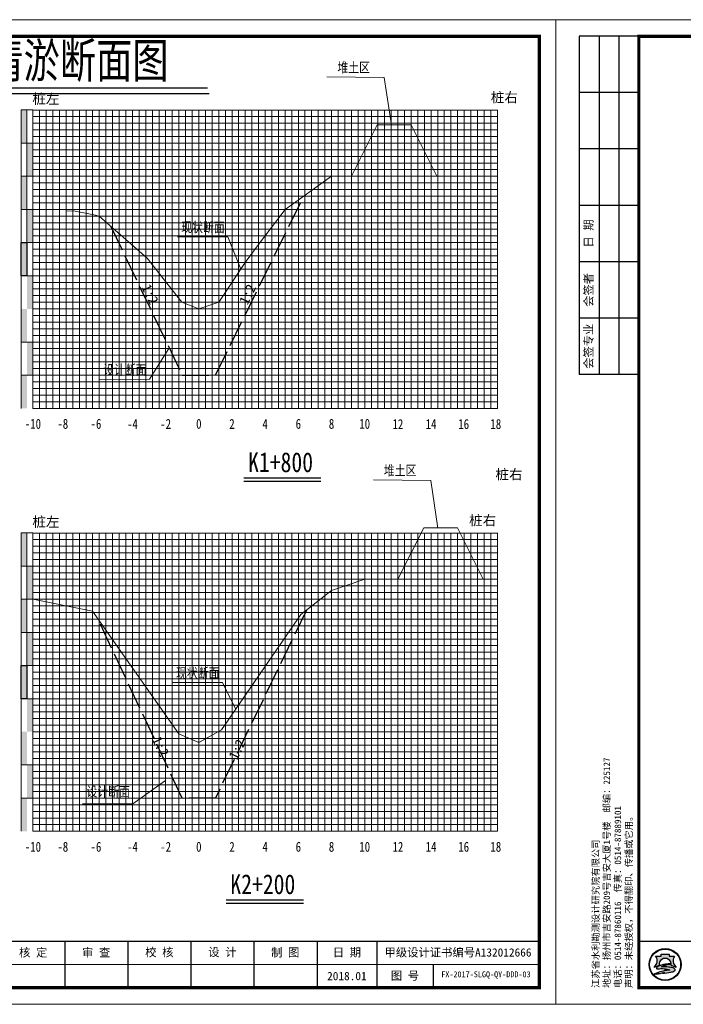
# Model space of a CAD drawing. Header units: millimetres. Extents: x -1851 to 142262423, y -629789 to 22327943.
# Tile 51 of 69: x 36659 to 36859, y 5522 to 5819. Entities that reach past the tile are written whole.
import ezdxf
from ezdxf.enums import TextEntityAlignment as Align

# ---------------------------------------------------------------- set-up
doc = ezdxf.new("R2010")
doc.units = ezdxf.units.MM
doc.linetypes.add('4415', pattern=[5, 4, -1])
for name, color, linetype, lineweight in [('0.13文字', 3, 'Continuous', 13), ('2', 61, 'Continuous', 30), ('3', 8, 'Continuous', 5), ('dmx', 7, 'Continuous', 15)]:
    doc.layers.add(name, color=color, linetype=linetype, lineweight=lineweight)
doc.layers.add('DIMTEX', color=7, linetype='Continuous')
doc.layers.add('断面', color=7, linetype='Continuous')
doc.styles.add('LYJFS', font='times.ttf', dxfattribs={"width": 0.7})
doc.styles.add('STYLE2', font='txt', dxfattribs={"width": 0.8})
doc.styles.add('仿宋', font='FangSong_GB2312.ttf')
doc.styles.add('仿宋体', font='FangSong_GB2312.ttf', dxfattribs={"width": 0.8})
doc.styles.add('宋体', font='txt', dxfattribs={"height": 3.5})
doc.styles.add('等线体', font='simhei.ttf')

# ---------------------------------------------------------------- blocks, each defined once
blk = doc.blocks.new('tk')
h = blk.add_hatch(color=152)
h.dxf.hatch_style = 1
h.paths.add_polyline_path([(6876.364125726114, 854.2295714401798, 1), (6866.686434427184, 854.2295714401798, 1)])
h.paths.add_polyline_path([(6876.201261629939, 854.2295714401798, 1), (6866.84929852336, 854.2295714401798, 1)], flags=16)
h = blk.add_hatch(color=152)
h.dxf.hatch_style = 1
edge = h.paths.add_edge_path()
edge.add_arc((6873.407199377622, 851.8047045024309), 1.461698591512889, 43.31770961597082, 70.37003522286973)
edge.add_arc((6872.0275850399, 847.9366998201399), 5.568375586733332, 70.37003522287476, 84.52854590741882)
edge.add_arc((6871.440752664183, 841.8102204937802), 11.72289597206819, 84.5285459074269, 95.17746754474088)
edge.add_arc((6871.582339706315, 852.1014277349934), 1.831337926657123, 111.7965680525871, 130.9174013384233, ccw=False)
edge.add_arc((6873.47809212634, 847.3608850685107), 6.936886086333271, 98.84274785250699, 111.79656805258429, ccw=False)
edge.add_arc((6874.544451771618, 840.506451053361), 13.873772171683, 95.21036804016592, 98.84274785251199, ccw=False)
edge.add_ellipse((6871.525280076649, 854.5219636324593), major_axis=(-1.773815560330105, 0), ratio=0.8776980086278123, start_angle=172.6538623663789, end_angle=176.9129867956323)
edge.add_arc((6873.117644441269, 844.1909795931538), 10.24870363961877, 88.99992913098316, 98.52267106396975)
edge.add_arc((6872.724314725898, 846.8157053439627), 7.594670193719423, 98.5226710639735, 116.8491039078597)
edge.add_arc((6869.849912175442, 852.4939579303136), 1.230336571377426, 116.8491039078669, 139.2900683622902)
edge.add_arc((6869.065436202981, 853.1689503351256), 0.1954369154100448, 139.2900683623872, 263.050638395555)
edge.add_arc((6869.248585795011, 854.6715617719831), 1.70916902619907, 263.0506383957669, 272.136251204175)
edge.add_arc((6870.416233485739, 823.3689317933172), 29.61523112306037, 88.46268833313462, 92.13625120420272, ccw=False)
edge.add_arc((6871.07395213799, 847.876297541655), 5.099041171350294, 68.07113774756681, 88.46268833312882, ccw=False)
edge.add_arc((6875.183614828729, 831.3122526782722), 21.4080615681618, 95.91294384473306, 98.79521578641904)
edge.add_arc((6873.816328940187, 840.1492628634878), 12.46590188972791, 98.79521578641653, 117.8496747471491)
edge.add_arc((6932.315236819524, 613.7362839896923), 245.9934265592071, 104.7703900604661, 105.15790668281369, ccw=False)
edge.add_line((6869.600177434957, 851.6009245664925), (6868.796656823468, 851.2750728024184))
edge.add_arc((6890.157828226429, 754.105500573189), 99.48982566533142, 100.90627282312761, 102.39834375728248, ccw=False)
edge.add_line((6871.334059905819, 851.7983414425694), (6870.72346251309, 851.6097564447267))
edge.add_arc((6868.414090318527, 880.2016823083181), 28.68503833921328, 274.6177604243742, 279.6944367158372)
edge.add_arc((6872.474319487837, 856.4344682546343), 4.573507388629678, 279.694436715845, 287.6119267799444)
edge.add_arc((6873.358587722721, 853.648913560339), 1.650966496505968, 287.6119267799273, 311.5140981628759)
edge.add_arc((6874.270477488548, 852.6187205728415), 0.2751610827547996, 311.5140981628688, 403.3177096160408)
edge = h.paths.add_edge_path()
edge.add_arc((6875.946394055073, 855.3665725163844), 2.066422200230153, 138.9741968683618, 204.1180883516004, ccw=False)
edge.add_line((6874.387456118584, 856.7229696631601), (6872.690352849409, 856.7229696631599))
edge.add_line((6872.69035284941, 856.7229696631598), (6872.69035284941, 857.3096342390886))
edge.add_line((6872.69035284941, 857.3096342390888), (6870.360207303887, 857.3096342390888))
edge.add_line((6870.360207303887, 857.3096342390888), (6870.360207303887, 856.7229696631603))
edge.add_line((6870.360207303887, 856.7229696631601), (6868.663104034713, 856.7229696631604))
edge.add_arc((6867.104166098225, 855.3665725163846), 2.066422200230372, -24.118088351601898, 41.0258031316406, ccw=False)
edge.add_arc((6865.567634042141, 856.05447875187), 3.749914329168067, 314.34412131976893, 335.8819116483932, ccw=False)
edge.add_arc((6867.522236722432, 856.4070458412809), 3.106664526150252, 282.3877277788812, 290.1465811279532)
edge.add_arc((6864.457993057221, 864.7594382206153), 12.00340818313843, 290.1465811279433, 296.6495194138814)
edge.add_ellipse((6871.525280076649, 854.5219636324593), major_axis=(-1.773815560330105, 0), ratio=0.8776980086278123, start_angle=176.9129867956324, end_angle=378.37473811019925, ccw=False)
edge.add_ellipse((6871.525280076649, 854.5219636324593), major_axis=(-1.773815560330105, 0), ratio=0.8776980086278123, start_angle=172.653862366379, end_angle=176.9129867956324, ccw=False)
edge.add_ellipse((6871.525280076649, 854.5219636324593), major_axis=(-1.773815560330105, 0), ratio=0.8776980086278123, start_angle=161.6252618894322, end_angle=172.653862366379, ccw=False)
edge.add_arc((6878.592567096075, 864.759438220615), 12.00340818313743, 243.3504805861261, 249.853418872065)
edge.add_arc((6875.528323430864, 856.4070458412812), 3.106664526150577, 249.8534188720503, 257.61227222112)
edge.add_arc((6877.482926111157, 856.05447875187), 3.74991432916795, 204.1180883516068, 225.6558786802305, ccw=False)
at = {"lineweight": 0}
for p, q in [((6838.597780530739, 842.2295714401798), (6838.597780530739, 1139.229571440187)), ((6838.597780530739, 1139.229571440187), (7258.597780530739, 1139.229571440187)), ((7258.597780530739, 1139.229571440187), (7258.597780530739, 842.2295714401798)), ((7253.597780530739, 854.2295714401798), (7046.597780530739, 854.2295714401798)), ((7258.597780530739, 842.2295714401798), (6838.597780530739, 842.2295714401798))]:
    blk.add_line(p, q, dxfattribs=at)
for p, q in [((6863.597780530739, 1134.229571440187), (6845.597780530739, 1134.229571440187)), ((6845.597780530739, 1134.229571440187), (6845.597780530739, 1032.229571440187)), ((6851.597780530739, 1134.229571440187), (6851.597780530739, 1032.229571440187)), ((6857.597780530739, 1134.229571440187), (6857.597780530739, 1032.229571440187)), ((6863.597780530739, 1117.229571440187), (6845.597780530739, 1117.229571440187)), ((6863.597780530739, 1100.229571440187), (6845.597780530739, 1100.229571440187)), ((6863.597780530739, 1083.229571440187), (6845.597780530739, 1083.229571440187)), ((6863.597780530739, 1066.229571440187), (6845.597780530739, 1066.229571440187)), ((6863.597780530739, 1049.229571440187), (6845.597780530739, 1049.229571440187)), ((6863.597780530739, 1032.229571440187), (6845.597780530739, 1032.229571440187)), ((7110.597780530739, 861.2295714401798), (7110.597780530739, 847.2295714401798)), ((7129.597780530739, 861.2295714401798), (7129.597780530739, 847.2295714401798)), ((7148.597780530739, 861.2295714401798), (7148.597780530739, 847.2295714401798)), ((7167.597780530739, 861.2295714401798), (7167.597780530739, 847.2295714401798)), ((7186.597780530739, 861.2295714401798), (7186.597780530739, 847.2295714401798)), ((7204.597780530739, 861.2295714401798), (7204.597780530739, 847.2295714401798)), ((7221.597780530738, 854.2295714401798), (7221.597780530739, 847.2295714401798))]:
    blk.add_line(p, q)
at = {"lineweight": 0, "const_width": 1}
blk.add_lwpolyline([(6863.597780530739, 1134.229571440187), (7253.597780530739, 1134.229571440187), (7253.597780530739, 847.2295714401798), (6863.597780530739, 847.2295714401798)], close=True, dxfattribs=at)
at = {"lineweight": 0, "const_width": 0.4}
blk.add_lwpolyline([(7253.597780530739, 861.2295714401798), (6863.597780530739, 861.2295714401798)], dxfattribs=at)
at = {"color": 152}
for points in [[(6869.8419023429, 854.0311891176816, -0.02838203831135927), (6868.592243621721, 853.4904639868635, -0.03386732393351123), (6868.188697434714, 853.3727099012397, 0.09425397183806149), (6868.990200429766, 854.5221939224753, 0.2921547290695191), (6868.663104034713, 856.7229696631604), (6870.360207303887, 856.7229696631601), (6870.360207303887, 857.3096342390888), (6872.69035284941, 857.3096342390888), (6872.69035284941, 856.7229696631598), (6874.387456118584, 856.7229696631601, 0.29215472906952), (6874.06035972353, 854.5221939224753, 0.09425397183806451), (6874.861862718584, 853.3727099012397, -0.03386732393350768), (6874.458316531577, 853.4904639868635, -0.02838203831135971), (6873.208657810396, 854.0311891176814)], [(6873.296521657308, 854.4381220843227, 0.04157472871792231), (6871.598778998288, 854.3265098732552, 0.08013502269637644), (6869.294240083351, 853.5916630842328, 0.09823132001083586), (6868.917290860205, 853.2964201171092, 0.599439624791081), (6869.041789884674, 852.9749492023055, 0.03966424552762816), (6869.312296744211, 852.9635806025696, -0.01603031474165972), (6871.210748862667, 852.9735033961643, -0.08921046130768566), (6872.978215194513, 852.6064141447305, 0.01257694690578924), (6871.910251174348, 852.4685801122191, 0.08333285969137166), (6867.992840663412, 851.171317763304, -0.001690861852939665), (6869.600177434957, 851.6009245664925), (6868.796656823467, 851.275072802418, -0.006510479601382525), (6871.334059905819, 851.7983414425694), (6870.72346251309, 851.6097564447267, 0.02215480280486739), (6873.244469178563, 851.9262713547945, 0.03456031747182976), (6873.858117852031, 852.0753316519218, 0.1046726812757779), (6874.452855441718, 852.4126819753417, 0.4234638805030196), (6874.470673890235, 852.8074929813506, 0.1185893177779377), (6873.898248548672, 853.1814519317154, 0.06185687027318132), (6872.558528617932, 853.479704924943, 0.04649815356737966), (6870.382867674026, 853.4852866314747, -0.08362449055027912), (6870.902341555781, 853.8018397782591, -0.05658197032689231), (6872.411732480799, 854.2153190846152, -0.01585057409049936), (6873.284535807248, 854.3228965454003)]]:
    blk.add_lwpolyline(points, format="xyb", dxfattribs=at)
for radius in [4.838845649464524, 4.675981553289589]:
    blk.add_circle((6871.525280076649, 854.2295714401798), radius, dxfattribs=at)
blk.add_arc((6873.478092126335, 847.3608850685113), 6.936886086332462, 98.84274785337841, 111.7965680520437, dxfattribs=at)
for start_param, end_param in [(2.820892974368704, 6.603884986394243), (3.013378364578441, 3.087714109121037)]:
    blk.add_ellipse((6871.525280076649, 854.5219636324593), major_axis=(-1.773815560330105, 0), ratio=0.8776980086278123, start_param=start_param, end_param=end_param, dxfattribs=at)
at = {"style": '仿宋'}
blk.add_text('2018.01', height=2.5, dxfattribs=at).set_placement((7195.597780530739, 850.7295714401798), align=Align.MIDDLE)
at = {"rotation": 90}
for s, insert, char_height, attachment_point, style in [('日 期', (6848.597780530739, 1074.729571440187), 2.5, 5, '宋体'), ('会签者', (6848.597780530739, 1057.729571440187), 2.5, 5, '宋体'), ('会签专业', (6848.597780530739, 1040.729571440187), 2.5, 5, '宋体'), ('江苏省水利勘测设计研究院有限公司\\P地址：扬州市吉安路209号吉安大厦1号楼  邮编：225127\\P电话：0514-87860116  传真：0514-87889101\\P声明：未经授权，不得翻印、传播或它用。', (6861.892912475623, 847.1478961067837), 2, 7, '仿宋')]:
    blk.add_mtext(s, dxfattribs=dict(at, insert=insert, char_height=char_height, attachment_point=attachment_point, style=style))
at = {"char_height": 2.5, "attachment_point": 5, "style": '宋体'}
for s, insert in [('核 定', (7101.035280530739, 857.701793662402)), ('审 查', (7120.028336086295, 857.702857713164)), ('校 核', (7139.063058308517, 857.7728530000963)), ('设 计', (7158.070002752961, 857.8229020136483)), ('制 图', (7177.014447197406, 857.7074956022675)), ('日 期', (7195.597780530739, 857.7295714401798)), ('甲级设计证书编号A132012666', (7229.097780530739, 857.7295714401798)), ('图 号', (7213.097780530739, 850.7295714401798))]:
    blk.add_mtext(s, dxfattribs=dict(at, insert=insert))

msp = doc.modelspace()

# ---------------------------------------------------------------- hatches: boundary and pattern name
at = {"linetype": 'Continuous'}
for points in [[(36659.65106367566, 5791.796308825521), (36661.4510636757, 5791.796308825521), (36661.4510636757, 5781.796308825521), (36659.65106367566, 5781.796308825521)], [(36661.4510636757, 5781.796308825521), (36663.25106367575, 5781.796308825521), (36663.25106367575, 5771.796308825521), (36661.4510636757, 5771.796308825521)], [(36659.65106367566, 5771.796308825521), (36661.4510636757, 5771.796308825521), (36661.4510636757, 5761.796308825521), (36659.65106367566, 5761.796308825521)], [(36661.4510636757, 5761.796308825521), (36663.25106367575, 5761.796308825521), (36663.25106367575, 5751.796308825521), (36661.4510636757, 5751.796308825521)], [(36659.65106367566, 5751.796308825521), (36661.4510636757, 5751.796308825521), (36661.4510636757, 5741.796308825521), (36659.65106367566, 5741.796308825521)], [(36661.4510636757, 5741.796308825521), (36663.25106367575, 5741.796308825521), (36663.25106367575, 5731.796308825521), (36661.4510636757, 5731.796308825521)], [(36659.65106367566, 5731.796308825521), (36661.4510636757, 5731.796308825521), (36661.4510636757, 5721.796308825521), (36659.65106367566, 5721.796308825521)], [(36661.45742443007, 5721.821033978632), (36663.25742443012, 5721.821033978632), (36663.25742443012, 5711.821033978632), (36661.45742443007, 5711.821033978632)], [(36659.65106367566, 5711.792244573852), (36661.4510636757, 5711.792244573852), (36661.4510636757, 5701.792244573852), (36659.65106367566, 5701.792244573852)], [(36659.65106367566, 5664.216308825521), (36661.4510636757, 5664.216308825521), (36661.4510636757, 5654.216308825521), (36659.65106367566, 5654.216308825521)], [(36661.4510636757, 5654.216308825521), (36663.25106367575, 5654.216308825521), (36663.25106367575, 5644.216308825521), (36661.4510636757, 5644.216308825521)], [(36659.65106367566, 5644.216308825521), (36661.4510636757, 5644.216308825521), (36661.4510636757, 5634.216308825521), (36659.65106367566, 5634.216308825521)], [(36661.4510636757, 5634.216308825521), (36663.25106367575, 5634.216308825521), (36663.25106367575, 5624.216308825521), (36661.4510636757, 5624.216308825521)], [(36659.65106367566, 5624.216308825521), (36661.4510636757, 5624.216308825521), (36661.4510636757, 5614.216308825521), (36659.65106367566, 5614.216308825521)], [(36661.4510636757, 5614.216308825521), (36663.25106367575, 5614.216308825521), (36663.25106367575, 5604.216308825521), (36661.4510636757, 5604.216308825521)], [(36659.65106367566, 5604.216308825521), (36661.4510636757, 5604.216308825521), (36661.4510636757, 5594.216308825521), (36659.65106367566, 5594.216308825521)], [(36661.45742443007, 5594.241033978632), (36663.25742443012, 5594.241033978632), (36663.25742443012, 5584.241033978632), (36661.45742443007, 5584.241033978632)], [(36659.65106367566, 5584.212244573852), (36661.4510636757, 5584.212244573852), (36661.4510636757, 5574.212244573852), (36659.65106367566, 5574.212244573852)]]:
    msp.add_hatch(color=7, dxfattribs=at).paths.add_polyline_path(points)

# ---------------------------------------------------------------- linework, layer by layer
at = {"color": 7, "linetype": 'Continuous', "lineweight": 20, "flags": 128}
for points in [[(36771.34267790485, 5787.197935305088), (36769.13593812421, 5801.611140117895), (36751.86441279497, 5801.783947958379)], [(36785.34267790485, 5665.617935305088), (36783.13593812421, 5680.031140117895), (36765.86441279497, 5680.203947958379)]]:
    msp.add_lwpolyline(points, dxfattribs=at)
at = {"color": 1, "linetype": '4415', "lineweight": 30, "ltscale": 2}
for points in [[(36686.6649686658, 5756.809966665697), (36708.25106367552, 5711.796308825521), (36718.25106367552, 5711.796308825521), (36744.85106367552, 5765.796308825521)], [(36745.65681157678, 5640.917856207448), (36718.25106367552, 5584.216308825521), (36708.25106367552, 5584.216308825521), (36682.71799352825, 5638.526603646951)]]:
    msp.add_lwpolyline(points, dxfattribs=at)
at = {"linetype": 'Continuous', "lineweight": 20, "flags": 128}
for points in [[(36725.90410488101, 5743.775870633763), (36721.96360942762, 5753.571339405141), (36706.8122197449, 5753.545027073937)], [(36704.25106367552, 5719.796308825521), (36698.41021595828, 5710.561159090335), (36683.25882627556, 5710.534846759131)], [(36724.38591225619, 5610.997661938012), (36720.38663429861, 5619.121452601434), (36705.23524461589, 5619.09514027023)], [(36703.25106367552, 5589.578181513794), (36693.32060112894, 5582.51834637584), (36678.16921144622, 5582.492034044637)]]:
    msp.add_lwpolyline(points, dxfattribs=at)
at = {"linetype": 'Continuous', "flags": 128}
for points in [[(36659.65106367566, 5751.796308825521), (36661.4510636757, 5751.796308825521), (36661.4510636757, 5741.796308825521), (36659.65106367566, 5741.796308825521)], [(36659.65106367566, 5624.216308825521), (36661.4510636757, 5624.216308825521), (36661.4510636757, 5614.216308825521), (36659.65106367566, 5614.216308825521)]]:
    msp.add_lwpolyline(points, close=True, dxfattribs=at)
at = {"layer": '2', "color": 7, "lineweight": 15}
for points in [[(36663.25106367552, 5791.730208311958), (36803.25106367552, 5791.730208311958)], [(36673.25106367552, 5791.796308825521), (36673.25106367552, 5701.796308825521)], [(36683.25106367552, 5791.796308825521), (36683.25106367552, 5701.796308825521)], [(36693.25106367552, 5791.796308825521), (36693.25106367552, 5701.796308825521)], [(36703.25106367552, 5791.796308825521), (36703.25106367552, 5701.796308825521)], [(36723.25106367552, 5791.796308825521), (36723.25106367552, 5701.796308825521)], [(36733.25106367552, 5791.796308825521), (36733.25106367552, 5701.796308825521)], [(36743.25106367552, 5791.796308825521), (36743.25106367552, 5701.796308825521)], [(36753.25106367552, 5791.796308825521), (36753.25106367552, 5701.796308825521)], [(36763.25106367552, 5791.796308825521), (36763.25106367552, 5701.796308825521)], [(36773.25106367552, 5791.796308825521), (36773.25106367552, 5701.796308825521)], [(36783.25106367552, 5791.796308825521), (36783.25106367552, 5701.796308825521)], [(36793.25106367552, 5791.796308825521), (36793.25106367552, 5701.796308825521)], [(36803.25106367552, 5791.796308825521), (36803.25106367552, 5701.796308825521)], [(36663.25106367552, 5781.796308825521), (36763.25106367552, 5781.796308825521)], [(36763.25106367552, 5781.796308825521), (36803.25106367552, 5781.796308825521)], [(36663.25106367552, 5771.796308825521), (36763.25106367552, 5771.796308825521)], [(36763.25106367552, 5771.796308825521), (36803.25106367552, 5771.796308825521)], [(36663.25106367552, 5761.796308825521), (36763.25106367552, 5761.796308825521)], [(36763.25106367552, 5761.796308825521), (36803.25106367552, 5761.796308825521)], [(36663.25106367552, 5751.796308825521), (36763.25106367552, 5751.796308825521)], [(36763.25106367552, 5751.796308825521), (36803.25106367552, 5751.796308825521)], [(36763.25106367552, 5741.796308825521), (36803.25106367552, 5741.796308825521)], [(36663.25106367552, 5731.796308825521), (36763.25106367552, 5731.796308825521)], [(36763.25106367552, 5731.796308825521), (36803.25106367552, 5731.796308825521)], [(36763.25106367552, 5721.796308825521), (36803.25106367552, 5721.796308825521)], [(36763.25106367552, 5711.796308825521), (36803.25106367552, 5711.796308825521)], [(36663.25106367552, 5701.796308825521), (36763.25106367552, 5701.796308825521)], [(36763.25106367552, 5701.796308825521), (36803.25106367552, 5701.796308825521)], [(36663.25106367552, 5664.150208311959), (36803.25106367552, 5664.150208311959)], [(36673.25106367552, 5664.216308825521), (36673.25106367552, 5574.216308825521)], [(36683.25106367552, 5664.216308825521), (36683.25106367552, 5574.216308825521)], [(36693.25106367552, 5664.216308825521), (36693.25106367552, 5574.216308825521)], [(36703.25106367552, 5664.216308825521), (36703.25106367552, 5574.216308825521)], [(36723.25106367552, 5664.216308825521), (36723.25106367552, 5574.216308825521)], [(36733.25106367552, 5664.216308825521), (36733.25106367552, 5574.216308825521)], [(36743.25106367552, 5664.216308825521), (36743.25106367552, 5574.216308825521)], [(36753.25106367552, 5664.216308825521), (36753.25106367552, 5574.216308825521)], [(36763.25106367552, 5664.216308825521), (36763.25106367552, 5574.216308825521)], [(36773.25106367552, 5664.216308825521), (36773.25106367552, 5574.216308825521)], [(36783.25106367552, 5664.216308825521), (36783.25106367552, 5574.216308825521)], [(36793.25106367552, 5664.216308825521), (36793.25106367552, 5574.216308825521)], [(36803.25106367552, 5664.216308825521), (36803.25106367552, 5574.216308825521)], [(36663.25106367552, 5654.216308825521), (36803.25106367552, 5654.216308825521)], [(36663.25106367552, 5644.216308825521), (36803.25106367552, 5644.216308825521)], [(36663.25106367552, 5634.216308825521), (36803.25106367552, 5634.216308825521)], [(36663.25106367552, 5624.216308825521), (36803.25106367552, 5624.216308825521)], [(36663.25106367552, 5604.216308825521), (36803.25106367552, 5604.216308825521)], [(36663.25106367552, 5574.216308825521), (36803.25106367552, 5574.216308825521)]]:
    msp.add_lwpolyline(points, dxfattribs=at)
at = {"layer": '2', "color": 3, "lineweight": 15}
for points in [[(36713.25106367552, 5791.796308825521), (36713.25106367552, 5701.796308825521)], [(36713.25106367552, 5664.216308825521), (36713.25106367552, 5574.216308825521)]]:
    msp.add_lwpolyline(points, dxfattribs=at)
at = {"layer": '2', "color": 7, "lineweight": 15, "flags": 128}
for points in [[(36663.25106367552, 5741.796308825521), (36763.25106367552, 5741.796308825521)], [(36663.25106367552, 5614.216308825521), (36803.25106367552, 5614.216308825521)]]:
    msp.add_lwpolyline(points, dxfattribs=at)
at = {"layer": '2', "color": 0, "lineweight": 15}
for points in [[(36663.25106367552, 5721.796308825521), (36763.25106367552, 5721.796308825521)], [(36663.25106367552, 5711.796308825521), (36763.25106367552, 5711.796308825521)], [(36663.25106367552, 5594.216308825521), (36803.25106367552, 5594.216308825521)], [(36663.25106367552, 5584.216308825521), (36803.25106367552, 5584.216308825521)]]:
    msp.add_lwpolyline(points, dxfattribs=at)
at = {"layer": '3', "lineweight": 5}
for points in [[(36665.25106367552, 5791.796308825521), (36665.25106367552, 5701.796308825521)], [(36667.25106367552, 5791.796308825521), (36667.25106367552, 5701.796308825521)], [(36669.25106367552, 5791.796308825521), (36669.25106367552, 5701.796308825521)], [(36671.25106367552, 5791.796308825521), (36671.25106367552, 5701.796308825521)], [(36675.25106367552, 5791.796308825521), (36675.25106367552, 5701.796308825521)], [(36677.25106367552, 5791.796308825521), (36677.25106367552, 5701.796308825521)], [(36679.25106367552, 5791.796308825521), (36679.25106367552, 5701.796308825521)], [(36681.25106367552, 5791.796308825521), (36681.25106367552, 5701.796308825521)], [(36685.25106367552, 5791.796308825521), (36685.25106367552, 5701.796308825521)], [(36687.25106367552, 5791.796308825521), (36687.25106367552, 5701.796308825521)], [(36689.25106367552, 5791.796308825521), (36689.25106367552, 5701.796308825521)], [(36691.25106367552, 5791.796308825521), (36691.25106367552, 5701.796308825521)], [(36695.25106367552, 5791.796308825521), (36695.25106367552, 5701.796308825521)], [(36697.25106367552, 5791.796308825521), (36697.25106367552, 5701.796308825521)], [(36699.25106367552, 5791.796308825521), (36699.25106367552, 5701.796308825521)], [(36701.25106367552, 5791.796308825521), (36701.25106367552, 5701.796308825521)], [(36705.25106367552, 5791.796308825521), (36705.25106367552, 5701.796308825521)], [(36707.25106367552, 5791.796308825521), (36707.25106367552, 5701.796308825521)], [(36709.25106367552, 5791.796308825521), (36709.25106367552, 5701.796308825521)], [(36711.25106367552, 5791.796308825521), (36711.25106367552, 5701.796308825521)], [(36715.25106367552, 5791.796308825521), (36715.25106367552, 5701.796308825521)], [(36717.25106367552, 5791.796308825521), (36717.25106367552, 5701.796308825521)], [(36719.25106367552, 5791.796308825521), (36719.25106367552, 5701.796308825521)], [(36721.25106367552, 5791.796308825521), (36721.25106367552, 5701.796308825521)], [(36725.25106367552, 5791.796308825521), (36725.25106367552, 5701.796308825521)], [(36727.25106367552, 5791.796308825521), (36727.25106367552, 5701.796308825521)], [(36729.25106367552, 5791.796308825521), (36729.25106367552, 5701.796308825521)], [(36731.25106367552, 5791.796308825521), (36731.25106367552, 5701.796308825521)], [(36735.25106367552, 5791.796308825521), (36735.25106367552, 5701.796308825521)], [(36737.25106367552, 5791.796308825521), (36737.25106367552, 5701.796308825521)], [(36739.25106367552, 5791.796308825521), (36739.25106367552, 5701.796308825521)], [(36741.25106367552, 5791.796308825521), (36741.25106367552, 5701.796308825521)], [(36745.25106367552, 5791.796308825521), (36745.25106367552, 5701.796308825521)], [(36747.25106367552, 5791.796308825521), (36747.25106367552, 5701.796308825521)], [(36749.25106367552, 5791.796308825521), (36749.25106367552, 5701.796308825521)], [(36751.25106367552, 5791.796308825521), (36751.25106367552, 5701.796308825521)], [(36755.25106367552, 5791.796308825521), (36755.25106367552, 5701.796308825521)], [(36757.25106367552, 5791.796308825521), (36757.25106367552, 5701.796308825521)], [(36759.25106367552, 5791.796308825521), (36759.25106367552, 5701.796308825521)], [(36761.25106367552, 5791.796308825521), (36761.25106367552, 5701.796308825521)], [(36765.25106367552, 5791.796308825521), (36765.25106367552, 5701.796308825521)], [(36767.25106367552, 5791.796308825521), (36767.25106367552, 5701.796308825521)], [(36769.25106367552, 5791.796308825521), (36769.25106367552, 5701.796308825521)], [(36771.25106367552, 5791.796308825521), (36771.25106367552, 5701.796308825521)], [(36775.25106367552, 5791.796308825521), (36775.25106367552, 5701.796308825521)], [(36777.25106367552, 5791.796308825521), (36777.25106367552, 5701.796308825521)], [(36779.25106367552, 5791.796308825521), (36779.25106367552, 5701.796308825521)], [(36781.25106367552, 5791.796308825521), (36781.25106367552, 5701.796308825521)], [(36785.25106367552, 5791.796308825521), (36785.25106367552, 5701.796308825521)], [(36787.25106367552, 5791.796308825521), (36787.25106367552, 5701.796308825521)], [(36789.25106367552, 5791.796308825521), (36789.25106367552, 5701.796308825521)], [(36791.25106367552, 5791.796308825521), (36791.25106367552, 5701.796308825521)], [(36795.25106367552, 5791.796308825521), (36795.25106367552, 5701.796308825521)], [(36797.25106367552, 5791.796308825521), (36797.25106367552, 5701.796308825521)], [(36799.25106367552, 5791.796308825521), (36799.25106367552, 5701.796308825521)], [(36801.25106367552, 5791.796308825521), (36801.25106367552, 5701.796308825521)], [(36663.25106367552, 5789.796308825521), (36763.25106367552, 5789.796308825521)], [(36763.25106367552, 5789.796308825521), (36803.25106367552, 5789.796308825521)], [(36663.25106367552, 5787.796308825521), (36763.25106367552, 5787.796308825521)], [(36663.25106367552, 5785.796308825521), (36763.25106367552, 5785.796308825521)], [(36763.25106367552, 5787.796308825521), (36803.25106367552, 5787.796308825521)], [(36763.25106367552, 5785.796308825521), (36803.25106367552, 5785.796308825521)], [(36663.25106367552, 5783.796308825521), (36763.25106367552, 5783.796308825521)], [(36763.25106367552, 5783.796308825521), (36803.25106367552, 5783.796308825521)], [(36663.25106367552, 5779.796308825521), (36763.25106367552, 5779.796308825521)], [(36763.25106367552, 5779.796308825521), (36803.25106367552, 5779.796308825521)], [(36663.25106367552, 5777.796308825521), (36763.25106367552, 5777.796308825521)], [(36763.25106367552, 5777.796308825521), (36803.25106367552, 5777.796308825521)], [(36663.25106367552, 5775.796308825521), (36763.25106367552, 5775.796308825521)], [(36663.25106367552, 5773.796308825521), (36763.25106367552, 5773.796308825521)], [(36763.25106367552, 5775.796308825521), (36803.25106367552, 5775.796308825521)], [(36763.25106367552, 5773.796308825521), (36803.25106367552, 5773.796308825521)], [(36663.25106367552, 5769.796308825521), (36763.25106367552, 5769.796308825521)], [(36663.25106367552, 5767.796308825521), (36763.25106367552, 5767.796308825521)], [(36763.25106367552, 5769.796308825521), (36803.25106367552, 5769.796308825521)], [(36763.25106367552, 5767.796308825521), (36803.25106367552, 5767.796308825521)], [(36663.25106367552, 5765.796308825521), (36763.25106367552, 5765.796308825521)], [(36763.25106367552, 5765.796308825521), (36803.25106367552, 5765.796308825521)], [(36663.25106367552, 5763.796308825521), (36763.25106367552, 5763.796308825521)], [(36763.25106367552, 5763.796308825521), (36803.25106367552, 5763.796308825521)], [(36663.25106367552, 5759.796308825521), (36763.25106367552, 5759.796308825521)], [(36763.25106367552, 5759.796308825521), (36803.25106367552, 5759.796308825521)], [(36663.25106367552, 5757.796308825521), (36763.25106367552, 5757.796308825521)], [(36763.25106367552, 5757.796308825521), (36803.25106367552, 5757.796308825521)], [(36663.25106367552, 5755.796308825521), (36763.25106367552, 5755.796308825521)], [(36663.25106367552, 5753.796308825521), (36763.25106367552, 5753.796308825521)], [(36763.25106367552, 5755.796308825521), (36803.25106367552, 5755.796308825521)], [(36763.25106367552, 5753.796308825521), (36803.25106367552, 5753.796308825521)], [(36663.25106367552, 5749.796308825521), (36763.25106367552, 5749.796308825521)], [(36663.25106367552, 5747.796308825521), (36763.25106367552, 5747.796308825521)], [(36763.25106367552, 5749.796308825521), (36803.25106367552, 5749.796308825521)], [(36763.25106367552, 5747.796308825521), (36803.25106367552, 5747.796308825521)], [(36663.25106367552, 5745.796308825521), (36763.25106367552, 5745.796308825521)], [(36763.25106367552, 5745.796308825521), (36803.25106367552, 5745.796308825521)], [(36663.25106367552, 5743.796308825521), (36763.25106367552, 5743.796308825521)], [(36763.25106367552, 5743.796308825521), (36803.25106367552, 5743.796308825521)], [(36663.25106367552, 5739.796308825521), (36763.25106367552, 5739.796308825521)], [(36763.25106367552, 5739.796308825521), (36803.25106367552, 5739.796308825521)], [(36663.25106367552, 5737.796308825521), (36763.25106367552, 5737.796308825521)], [(36663.25106367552, 5735.796308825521), (36763.25106367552, 5735.796308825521)], [(36763.25106367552, 5737.796308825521), (36803.25106367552, 5737.796308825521)], [(36763.25106367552, 5735.796308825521), (36803.25106367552, 5735.796308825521)], [(36663.25106367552, 5733.796308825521), (36763.25106367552, 5733.796308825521)], [(36763.25106367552, 5733.796308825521), (36803.25106367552, 5733.796308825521)], [(36663.25106367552, 5729.796308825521), (36763.25106367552, 5729.796308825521)], [(36763.25106367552, 5729.796308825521), (36803.25106367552, 5729.796308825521)], [(36663.25106367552, 5727.796308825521), (36763.25106367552, 5727.796308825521)], [(36763.25106367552, 5727.796308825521), (36803.25106367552, 5727.796308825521)], [(36663.25106367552, 5725.796308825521), (36763.25106367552, 5725.796308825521)], [(36663.25106367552, 5723.796308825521), (36763.25106367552, 5723.796308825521)], [(36763.25106367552, 5725.796308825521), (36803.25106367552, 5725.796308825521)], [(36763.25106367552, 5723.79369117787), (36803.25106367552, 5723.79369117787)], [(36663.25106367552, 5719.796308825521), (36763.25106367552, 5719.796308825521)], [(36663.25106367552, 5717.796308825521), (36763.25106367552, 5717.796308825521)], [(36763.25106367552, 5719.796308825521), (36803.25106367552, 5719.796308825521)], [(36763.25106367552, 5717.796308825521), (36803.25106367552, 5717.796308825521)], [(36663.25106367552, 5715.796308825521), (36763.25106367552, 5715.796308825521)], [(36763.25106367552, 5715.796308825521), (36803.25106367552, 5715.796308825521)], [(36663.25106367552, 5713.796308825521), (36763.25106367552, 5713.796308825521)], [(36763.25106367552, 5713.79369117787), (36803.25106367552, 5713.79369117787)], [(36663.25106367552, 5709.796308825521), (36763.25106367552, 5709.796308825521)], [(36763.25106367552, 5709.796308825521), (36803.25106367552, 5709.796308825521)], [(36663.25106367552, 5707.796308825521), (36763.25106367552, 5707.796308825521)], [(36663.25106367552, 5705.796308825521), (36763.25106367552, 5705.796308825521)], [(36763.25106367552, 5707.796308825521), (36803.25106367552, 5707.796308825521)], [(36763.25106367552, 5705.796308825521), (36803.25106367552, 5705.796308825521)], [(36663.25106367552, 5703.796308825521), (36763.25106367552, 5703.796308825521)], [(36763.25106367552, 5703.79369117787), (36803.25106367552, 5703.79369117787)], [(36665.25106367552, 5664.216308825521), (36665.25106367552, 5574.216308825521)], [(36667.25106367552, 5664.216308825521), (36667.25106367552, 5574.216308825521)], [(36669.25106367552, 5664.216308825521), (36669.25106367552, 5574.216308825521)], [(36671.25106367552, 5664.216308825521), (36671.25106367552, 5574.216308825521)], [(36675.25106367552, 5664.216308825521), (36675.25106367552, 5574.216308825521)], [(36677.25106367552, 5664.216308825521), (36677.25106367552, 5574.216308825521)], [(36679.25106367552, 5664.216308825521), (36679.25106367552, 5574.216308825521)], [(36681.25106367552, 5664.216308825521), (36681.25106367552, 5574.216308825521)], [(36685.25106367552, 5664.216308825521), (36685.25106367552, 5574.216308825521)], [(36687.25106367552, 5664.216308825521), (36687.25106367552, 5574.216308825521)], [(36689.25106367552, 5664.216308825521), (36689.25106367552, 5574.216308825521)], [(36691.25106367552, 5664.216308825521), (36691.25106367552, 5574.216308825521)], [(36695.25106367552, 5664.216308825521), (36695.25106367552, 5574.216308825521)], [(36697.25106367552, 5664.216308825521), (36697.25106367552, 5574.216308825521)], [(36699.25106367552, 5664.216308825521), (36699.25106367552, 5574.216308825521)], [(36701.25106367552, 5664.216308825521), (36701.25106367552, 5574.216308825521)], [(36705.25106367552, 5664.216308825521), (36705.25106367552, 5574.216308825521)], [(36707.25106367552, 5664.216308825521), (36707.25106367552, 5574.216308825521)], [(36709.25106367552, 5664.216308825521), (36709.25106367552, 5574.216308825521)], [(36711.25106367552, 5664.216308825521), (36711.25106367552, 5574.216308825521)], [(36715.25106367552, 5664.216308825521), (36715.25106367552, 5574.216308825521)], [(36717.25106367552, 5664.216308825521), (36717.25106367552, 5574.216308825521)], [(36719.25106367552, 5664.216308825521), (36719.25106367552, 5574.216308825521)], [(36721.25106367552, 5664.216308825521), (36721.25106367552, 5574.216308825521)], [(36725.25106367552, 5664.216308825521), (36725.25106367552, 5574.216308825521)], [(36727.25106367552, 5664.216308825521), (36727.25106367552, 5574.216308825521)], [(36729.25106367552, 5664.216308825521), (36729.25106367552, 5574.216308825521)], [(36731.25106367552, 5664.216308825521), (36731.25106367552, 5574.216308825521)], [(36735.25106367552, 5664.216308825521), (36735.25106367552, 5574.216308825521)], [(36737.25106367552, 5664.216308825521), (36737.25106367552, 5574.216308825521)], [(36739.25106367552, 5664.216308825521), (36739.25106367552, 5574.216308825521)], [(36741.25106367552, 5664.216308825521), (36741.25106367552, 5574.216308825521)], [(36745.25106367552, 5664.216308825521), (36745.25106367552, 5574.216308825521)], [(36747.25106367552, 5664.216308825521), (36747.25106367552, 5574.216308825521)], [(36749.25106367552, 5664.216308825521), (36749.25106367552, 5574.216308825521)], [(36751.25106367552, 5664.216308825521), (36751.25106367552, 5574.216308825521)], [(36755.25106367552, 5664.216308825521), (36755.25106367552, 5574.216308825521)], [(36757.25106367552, 5664.216308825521), (36757.25106367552, 5574.216308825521)], [(36759.25106367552, 5664.216308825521), (36759.25106367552, 5574.216308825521)], [(36761.25106367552, 5664.216308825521), (36761.25106367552, 5574.216308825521)], [(36765.25106367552, 5664.216308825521), (36765.25106367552, 5574.216308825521)], [(36767.25106367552, 5664.216308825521), (36767.25106367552, 5574.216308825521)], [(36769.25106367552, 5664.216308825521), (36769.25106367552, 5574.216308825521)], [(36771.25106367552, 5664.216308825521), (36771.25106367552, 5574.216308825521)], [(36775.25106367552, 5664.216308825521), (36775.25106367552, 5574.216308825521)], [(36777.25106367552, 5664.216308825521), (36777.25106367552, 5574.216308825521)], [(36779.25106367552, 5664.216308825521), (36779.25106367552, 5574.216308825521)], [(36781.25106367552, 5664.216308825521), (36781.25106367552, 5574.216308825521)], [(36785.25106367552, 5664.216308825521), (36785.25106367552, 5574.216308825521)], [(36787.25106367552, 5664.216308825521), (36787.25106367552, 5574.216308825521)], [(36789.25106367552, 5664.216308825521), (36789.25106367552, 5574.216308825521)], [(36791.25106367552, 5664.216308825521), (36791.25106367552, 5574.216308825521)], [(36795.25106367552, 5664.216308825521), (36795.25106367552, 5574.216308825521)], [(36797.25106367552, 5664.216308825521), (36797.25106367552, 5574.216308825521)], [(36799.25106367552, 5664.216308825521), (36799.25106367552, 5574.216308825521)], [(36801.25106367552, 5664.216308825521), (36801.25106367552, 5574.216308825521)], [(36663.25106367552, 5662.216308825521), (36803.25106367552, 5662.216308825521)], [(36663.25106367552, 5660.216308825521), (36803.25106367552, 5660.216308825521)], [(36663.25106367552, 5658.216308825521), (36803.25106367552, 5658.216308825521)], [(36663.25106367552, 5656.216308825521), (36803.25106367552, 5656.216308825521)], [(36663.25106367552, 5652.216308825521), (36803.25106367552, 5652.216308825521)], [(36663.25106367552, 5650.216308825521), (36803.25106367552, 5650.216308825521)], [(36663.25106367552, 5648.216308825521), (36803.25106367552, 5648.216308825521)], [(36663.25106367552, 5646.216308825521), (36803.25106367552, 5646.216308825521)], [(36663.25106367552, 5642.216308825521), (36803.25106367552, 5642.216308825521)], [(36663.25106367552, 5640.216308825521), (36803.25106367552, 5640.216308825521)], [(36663.25106367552, 5638.216308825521), (36803.25106367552, 5638.216308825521)], [(36663.25106367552, 5636.216308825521), (36803.25106367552, 5636.216308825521)], [(36663.25106367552, 5632.216308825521), (36803.25106367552, 5632.216308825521)], [(36663.25106367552, 5630.216308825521), (36803.25106367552, 5630.216308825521)], [(36663.25106367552, 5628.216308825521), (36803.25106367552, 5628.216308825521)], [(36663.25106367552, 5626.216308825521), (36803.25106367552, 5626.216308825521)], [(36663.25106367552, 5622.216308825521), (36803.25106367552, 5622.216308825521)], [(36663.25106367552, 5620.216308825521), (36803.25106367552, 5620.216308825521)], [(36663.25106367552, 5618.216308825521), (36803.25106367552, 5618.216308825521)], [(36663.25106367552, 5616.216308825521), (36803.25106367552, 5616.216308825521)], [(36663.25106367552, 5612.216308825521), (36803.25106367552, 5612.216308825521)], [(36663.25106367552, 5610.216308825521), (36803.25106367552, 5610.216308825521)], [(36663.25106367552, 5608.216308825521), (36803.25106367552, 5608.216308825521)], [(36663.25106367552, 5606.216308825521), (36803.25106367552, 5606.216308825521)], [(36663.25106367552, 5602.216308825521), (36803.25106367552, 5602.216308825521)], [(36663.25106367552, 5600.216308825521), (36803.25106367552, 5600.216308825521)], [(36663.25106367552, 5598.216308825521), (36803.25106367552, 5598.216308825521)], [(36663.25106367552, 5596.216308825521), (36803.25106367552, 5596.216308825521)], [(36663.25106367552, 5592.216308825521), (36803.25106367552, 5592.216308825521)], [(36663.25106367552, 5590.216308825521), (36803.25106367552, 5590.216308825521)], [(36663.25106367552, 5588.216308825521), (36803.25106367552, 5588.216308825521)], [(36663.25106367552, 5586.216308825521), (36803.25106367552, 5586.216308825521)], [(36663.25106367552, 5582.216308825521), (36803.25106367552, 5582.216308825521)], [(36663.25106367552, 5580.216308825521), (36803.25106367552, 5580.216308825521)], [(36663.25106367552, 5578.216308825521), (36803.25106367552, 5578.216308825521)], [(36663.25106367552, 5576.216308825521), (36803.25106367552, 5576.216308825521)]]:
    msp.add_lwpolyline(points, dxfattribs=at)
at = {"layer": '3', "color": 0, "lineweight": 5}
for points in [[(36659.65106367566, 5721.796308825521), (36763.25106367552, 5721.796308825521)], [(36659.65106367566, 5711.796308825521), (36763.25106367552, 5711.796308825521)], [(36659.65106367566, 5594.216308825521), (36803.25106367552, 5594.216308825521)], [(36659.65106367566, 5584.216308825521), (36803.25106367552, 5584.216308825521)]]:
    msp.add_lwpolyline(points, dxfattribs=at)
at = {"layer": 'DIMTEX', "color": 7, "linetype": 'Continuous'}
for p, q in [((36592.7393243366, 5798.448569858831), (36715.89765037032, 5798.448569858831)), ((36592.70346370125, 5796.764379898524), (36716.34682978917, 5796.764379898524)), ((36726.82535657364, 5679.861601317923), (36750.00459175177, 5679.861601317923)), ((36726.84584836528, 5680.823995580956), (36750.00459175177, 5680.823995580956)), ((36721.47729677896, 5552.561584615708), (36744.82238205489, 5552.561584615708)), ((36721.4977885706, 5553.523978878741), (36744.82238205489, 5553.523978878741))]:
    msp.add_line(p, q, dxfattribs=at)
at = {"layer": 'dmx', "color": 7, "linetype": 'Continuous', "lineweight": 15}
for p, q in [((36767.0325289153, 5787.359239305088), (36759.25106367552, 5771.796308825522)), ((36767.0325289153, 5787.359239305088), (36777.22337832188, 5787.359239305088)), ((36777.22337832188, 5787.359239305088), (36785.00484356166, 5771.796308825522)), ((36753.25106367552, 5771.796308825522), (36785.00484356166, 5771.796308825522)), ((36781.0325289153, 5665.779239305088), (36773.25106367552, 5650.216308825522)), ((36781.0325289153, 5665.779239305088), (36791.22337832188, 5665.779239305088)), ((36791.22337832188, 5665.779239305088), (36799.00484356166, 5650.216308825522)), ((36763.25106367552, 5650.216308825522), (36799.00484356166, 5650.216308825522))]:
    msp.add_line(p, q, dxfattribs=at)
at = {"layer": 'dmx', "linetype": 'Continuous', "lineweight": 15, "flags": 128}
for points in [[(36739.25106367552, 5761.796308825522), (36753.25106367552, 5771.796308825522)], [(36673.25106367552, 5761.299424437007), (36675.49862859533, 5761.375714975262), (36682.60048743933, 5759.928850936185)], [(36683.25106367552, 5759.796308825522), (36697.71810346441, 5747.141143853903), (36708.14816707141, 5733.796308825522), (36713.25106367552, 5731.796308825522), (36719.25106367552, 5733.796308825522), (36727.25106367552, 5745.796308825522), (36732.16156568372, 5752.398269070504), (36739.25106367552, 5761.796308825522)], [(36753.25106367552, 5646.882975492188), (36753.25106367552, 5646.882975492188), (36763.25106367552, 5650.216308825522)], [(36681.25106367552, 5640.616308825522), (36707.25106367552, 5603.578181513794), (36713.25106367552, 5601.027135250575), (36720.12511413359, 5604.773605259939), (36743.95125853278, 5639.578181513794), (36753.25106367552, 5646.882975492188)], [(36663.25106367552, 5644.216308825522), (36681.25106367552, 5640.616308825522)]]:
    msp.add_lwpolyline(points, dxfattribs=at)
at = {"layer": '断面', "color": 3, "lineweight": 15}
for points in [[(36663.25106367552, 5791.796308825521), (36659.65106367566, 5791.796308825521)], [(36659.65106367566, 5791.796308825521), (36659.65106367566, 5701.796308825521)], [(36661.4510636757, 5791.796308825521), (36661.4510636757, 5741.796308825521)], [(36663.25106367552, 5791.796308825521), (36663.25106367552, 5701.796308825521)], [(36663.25106367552, 5781.796308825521), (36659.65106367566, 5781.796308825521)], [(36663.25106367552, 5771.796308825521), (36659.65106367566, 5771.796308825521)], [(36663.25106367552, 5761.796308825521), (36659.65106367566, 5761.796308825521)], [(36663.25106367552, 5751.796308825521), (36659.65106367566, 5751.796308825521)], [(36659.65106367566, 5741.796308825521), (36663.25106367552, 5741.796308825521)], [(36663.25106367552, 5664.216308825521), (36659.65106367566, 5664.216308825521)], [(36659.65106367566, 5664.216308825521), (36659.65106367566, 5574.216308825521)], [(36661.4510636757, 5664.216308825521), (36661.4510636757, 5614.216308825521)], [(36663.25106367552, 5664.216308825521), (36663.25106367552, 5574.216308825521)], [(36663.25106367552, 5654.216308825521), (36659.65106367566, 5654.216308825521)], [(36663.25106367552, 5644.216308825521), (36659.65106367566, 5644.216308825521)], [(36663.25106367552, 5634.216308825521), (36659.65106367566, 5634.216308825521)], [(36663.25106367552, 5624.216308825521), (36659.65106367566, 5624.216308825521)], [(36659.65106367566, 5614.216308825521), (36663.25106367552, 5614.216308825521)]]:
    msp.add_lwpolyline(points, dxfattribs=at)
at = {"layer": '断面', "color": 7, "lineweight": 15}
for points in [[(36663.25106367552, 5741.796308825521), (36763.25106367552, 5741.796308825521)], [(36663.25106367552, 5614.216308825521), (36803.25106367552, 5614.216308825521)]]:
    msp.add_lwpolyline(points, dxfattribs=at)

# ---------------------------------------------------------------- block references
at = {"layer": '断面'}
for p in [(29562.28328314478, 4679.796737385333), (29982.28328314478, 4679.796737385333)]:
    msp.add_blockref('tk', p, dxfattribs=at)

# ---------------------------------------------------------------- texts
at = {"style": '等线体'}
for s, p in [('桩右', (36801.25106367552, 5794.089856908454)), ('桩左', (36663.07784437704, 5793.631758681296)), ('桩右', (36802.64781553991, 5680.365565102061)), ('桩右', (36794.71263929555, 5666.509856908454)), ('桩左', (36663.07784437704, 5666.051758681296))]:
    msp.add_text(s, height=3, dxfattribs=at).set_placement(p)
at = {"color": 7, "linetype": 'Continuous', "char_height": 3, "width": 18.82471715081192, "attachment_point": 1, "style": '仿宋体'}
for insert in [(36755.016625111, 5806.12504315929), (36769.016625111, 5684.54504315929)]:
    msp.add_mtext('堆土区', dxfattribs=dict(at, insert=insert))
at = {"linetype": 'Continuous', "char_height": 3, "width": 37.93252298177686, "attachment_point": 1, "style": '仿宋体'}
for s, insert in [('现状断面', (36707.95107417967, 5757.919977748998)), ('设计断面', (36684.39768071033, 5714.909797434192)), ('现状断面', (36706.37409905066, 5623.470090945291)), ('设计断面', (36679.39325637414, 5587.719929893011))]:
    msp.add_mtext(s, dxfattribs=dict(at, insert=insert))
at = {"layer": '0.13文字', "linetype": 'Continuous', "lineweight": 13, "insert": (36783.88106367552, 5531.975212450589), "char_height": 1.8, "width": 55.55091040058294, "attachment_point": 1, "style": 'LYJFS'}
msp.add_mtext('{\\fFangSong_GB2312|b0|i0|c134|p49;\\W1;\\C7;  FX-2017-SLGQ-QY-DDD-03}', dxfattribs=at)
at = {"layer": 'DIMTEX', "color": 7, "linetype": 'Continuous', "style": 'STYLE2', "width": 0.8}
for s, height, p in [('一号调度沟清淤断面图', 10.5, (36594.92018762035, 5801.468429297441)), ('K1+800', 6, (36728.09205595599, 5682.549629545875)), ('K2+200', 6, (36722.74399616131, 5555.249612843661))]:
    msp.add_text(s, height=height, dxfattribs=at).set_placement(p)
at = {"layer": '断面', "color": 7, "style": '仿宋体'}
for rotation, p in [(296.2635689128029, (36698.54846964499, 5736.211380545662)), (63.73643108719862, (36727.95365770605, 5736.211380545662)), (295.6448373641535, (36701.71938736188, 5599.79481005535)), (64.35516263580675, (36724.78273998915, 5598.932785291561))]:
    msp.add_text('1:2', height=3, rotation=rotation, dxfattribs=at).set_placement(p, align=Align.MIDDLE)
at = {"layer": '断面', "color": 7, "style": '等线体', "width": 0.8}
for s, p in [('-10', (36663.23517429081, 5697.103502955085)), ('-8', (36672.24096008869, 5697.103502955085)), ('-6', (36682.24096008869, 5697.103502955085)), ('-4', (36693.25106367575, 5697.103502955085)), ('-2', (36703.25106367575, 5697.103502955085)), ('0', (36713.25106367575, 5697.103502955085)), ('2', (36723.25106367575, 5697.103502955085)), ('4', (36733.25106367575, 5697.103502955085)), ('6', (36743.25106367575, 5697.103502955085)), ('8', (36753.25106367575, 5697.103502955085)), ('10', (36763.25106367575, 5697.103502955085)), ('12', (36773.25106367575, 5697.037402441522)), ('14', (36783.25106367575, 5697.037402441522)), ('16', (36793.09071502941, 5697.037402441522)), ('18', (36802.7663771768, 5697.037402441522)), ('-10', (36663.23517429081, 5569.523502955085)), ('-8', (36672.24096008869, 5569.523502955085)), ('-6', (36682.24096008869, 5569.523502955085)), ('-4', (36693.25106367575, 5569.523502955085)), ('-2', (36703.25106367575, 5569.523502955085)), ('0', (36713.25106367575, 5569.523502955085)), ('2', (36723.25106367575, 5569.523502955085)), ('4', (36733.25106367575, 5569.523502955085)), ('6', (36743.25106367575, 5569.523502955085)), ('8', (36753.25106367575, 5569.523502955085)), ('10', (36763.25106367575, 5569.523502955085)), ('12', (36773.25106367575, 5569.523502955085)), ('14', (36783.25106367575, 5569.523502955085)), ('16', (36793.09071502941, 5569.523502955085)), ('18', (36802.7663771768, 5569.523502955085))]:
    msp.add_text(s, height=3, dxfattribs=at).set_placement(p, align=Align.MIDDLE)

doc.saveas('drawing.dxf')
